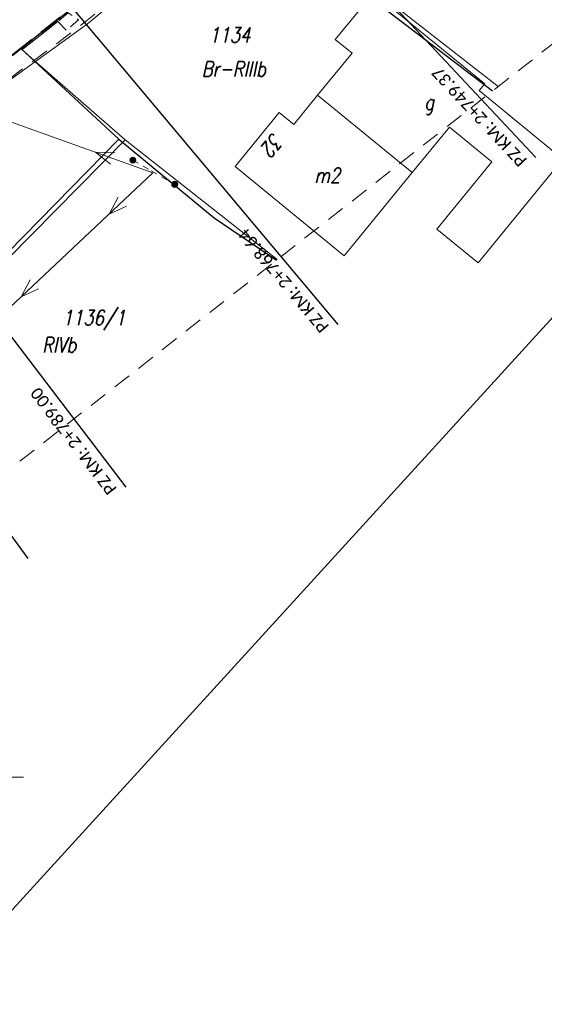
# Model space of a CAD drawing. Header units: metres. Extents: x -1 to 7476305, y 0 to 5497191.
# Tile 48 of 115: x 7475103 to 7475147, y 5496731 to 5496813. Entities that reach past the tile are written whole.
import ezdxf
from ezdxf.enums import TextEntityAlignment as Align

# ---------------------------------------------------------------- set-up
doc = ezdxf.new("R2010")
doc.units = ezdxf.units.M
for name, pattern in [('420-500', [1.5, 1, -0.5]), ('EGBO02-500', [2.5, 1.5, -1]), ('KTCR02-500', [1.5, 1, -0.5]), ('slup-500', [1.75, -0.25, 0.5, -0.5, 0.5])]:
    doc.linetypes.add(name, pattern=pattern)
for name, color, linetype in [('C-DROGI-SYTUACJA-ETYKIETY', 7, 'Continuous'), ('D_Granice pasa drogowego', 30, '420-500'), ('D_wymiary', 7, 'Continuous')]:
    doc.layers.add(name, color=color, linetype=linetype)
for name, color, linetype, lineweight, true_color in [('EGBB01', 7, 'Continuous', 5, 0x0a0909), ('EGBD03', 7, 'Continuous', 5, 0x0a0909), ('EGBK02', 7, 'Continuous', 5, 0x0a0909), ('EGBO02', 7, 'Continuous', 5, 0x0a0909), ('KTCR02', 7, 'Continuous', 5, 0x0a0909), ('KTOK05_01', 7, 'Continuous', 5, 0x0a0909), ('RAMKA_DRUK', 7, 'Continuous', 5, 0x0a0909), ('RTPW01', 7, 'Continuous', 5, 0x0a0909), ('suepnn', 7, 'Continuous', 5, 0x0a0909), ('SUPG_01', 7, 'Continuous', 5, 0x0a0909), ('SUSM04_01_E', 7, 'Continuous', 5, 0x0a0909), ('UEEPA_512', 7, 'Continuous', 5, 0x0a0909), ('Warstwa 1', 7, 'Continuous', 5, 0x0a0909)]:
    doc.layers.add(name, color=color, linetype=linetype, lineweight=lineweight, true_color=true_color)
doc.styles.add('! rom po 1.8mm', font='calibri.ttf', dxfattribs={"height": 0.9})
doc.styles.add('KAMIL', font='calibri.ttf', dxfattribs={"height": 0.75})
doc.styles.add('Style-ITALIC_1250', font='ITALIC_1250.shx')
doc.linetypes.add('KTOK05_01-500', pattern='A,3.75,[13,dgnlstyle-rozp_2015.shx,S=0.002778,R=0,X=0,Y=0],3.75', length=7.5)
doc.dimstyles.new('! 500', dxfattribs={"dimscale": 5, "dimtxt": 0.9, "dimasz": 0.18, "dimexe": 0.08, "dimexo": 0.04, "dimgap": 0.07, "dimtad": 1, "dimzin": 1, "dimtxsty": '! rom po 1.8mm', "dimcen": 0.09, "dimclrd": 256, "dimclre": 256, "dimclrt": 256, "dimazin": 1, "dimtfac": 1, "dimtix": 1, "dimtmove": 1, "dimatfit": 1, "dimfxl": 0.2, "dimlwd": -1, "dimlwe": -1, "dimarcsym": 0})

# ---------------------------------------------------------------- blocks, each defined once
blk = doc.blocks.new('*D89')
at = {"layer": 'D_wymiary', "transparency": 16777216}
for p, q in [((7475095.663, 5496858.538), (7475066.522, 5496835.679)), ((7475114.674, 5496834.448), (7475095.709, 5496858.625)), ((7475085.392, 5496811.478), (7475066.427, 5496835.655))]:
    blk.add_line(p, q, dxfattribs=at)
at = {"layer": 'D_wymiary', "lineweight": 30, "transparency": 16777216}
for points in [[(7475095.654, 5496858.55), (7475095.672, 5496858.526), (7475095.734, 5496858.594)], [(7475066.513, 5496835.69), (7475066.531, 5496835.667), (7475066.451, 5496835.623)]]:
    blk.add_solid(points, dxfattribs=at)
at = {"layer": 'Defpoints', "color": 0, "lineweight": 30, "transparency": 16777216}
for p in [(7475066.451, 5496835.623), (7475114.687, 5496834.433, 289.125), (7475085.404, 5496811.462, 289)]:
    blk.add_point(p, dxfattribs=at)
at = {"layer": 'D_wymiary', "lineweight": 30, "transparency": 16777216, "insert": (7475080.246, 5496848.188), "char_height": 0.9, "attachment_point": 5, "rotation": 38.11234, "style": '! rom po 1.8mm'}
blk.add_mtext('proj. umocnienie płytami ażurowymi gr 1,20x0,10m\\P 37,22m', dxfattribs=at)
blk = doc.blocks.new('510')
at = {"layer": 'SUSM04_01_E', "linetype": 'Continuous', "lineweight": 13, "true_color": 0x7a7a7a}
h = blk.add_hatch(color=8, dxfattribs=at)
edge = h.paths.add_edge_path()
edge.add_arc((0, 0), 0.25, 0, 360)
at = {"layer": 'SUSM04_01_E', "color": 18, "linetype": 'Continuous', "lineweight": 13, "true_color": 0x0a0909}
blk.add_circle((0, 0), 0.25, dxfattribs=at)
blk = doc.blocks.new('MDCP_klauzula')
at = {"layer": 'EGBB01', "color": 252, "linetype": 'Continuous', "lineweight": 18, "flags": 128}
for points in [[(7475132.631, 5496815.04), (7475141.87, 5496807.493), (7475141.403, 5496806.92), (7475148.356, 5496801.241), (7475141.329, 5496792.637), (7475137.894, 5496795.442), (7475142.45, 5496801.02), (7475138.931, 5496803.894), (7475135.856, 5496800.129), (7475128.01, 5496806.537), (7475130.862, 5496810.028), (7475129.468, 5496811.167), (7475132.631, 5496815.04)], [(7475135.856, 5496800.129), (7475128.01, 5496806.537), (7475126.024, 5496804.106), (7475124.816, 5496805.093), (7475121.168, 5496800.627), (7475130.222, 5496793.231), (7475135.856, 5496800.129)]]:
    blk.add_lwpolyline(points, close=True, dxfattribs=at)
at = {"layer": 'EGBD03', "color": 96, "linetype": 'Continuous', "lineweight": 30, "flags": 128}
for points in [[(7475103.398, 5496810.407), (7475114.68, 5496819.326), (7475120.064, 5496824.042), (7475120.064, 5496824.042), (7475120.064, 5496824.042), (7475142.522, 5496806.896)], [(7475089.15, 5496780.08), (7475111.51, 5496802.89), (7475103.398, 5496810.407), (7475068.06, 5496783.57), (7475056.626, 5496775.2)], [(7475111.51, 5496802.89), (7475119.42, 5496796.38), (7475124.604, 5496792.859)]]:
    blk.add_lwpolyline(points, dxfattribs=at)
at = {"layer": 'EGBO02', "color": 252, "linetype": 'EGBO02-500', "lineweight": 18, "flags": 128}
blk.add_lwpolyline([(7474841.222, 5496643.003), (7474887.135, 5496580.225), (7474952.717, 5496636.531), (7475011.487, 5496696.697), (7475042.452, 5496728.267), (7475075.818, 5496754.639), (7475151.981, 5496814.306), (7475207.79, 5496879.799), (7475244.471, 5496937.344), (7475261.934, 5496992.564), (7475290.267, 5497036.604), (7475361.871, 5497109.05), (7475312.93, 5497156.379), (7475281.54, 5497123.712), (7475238.605, 5497076.129), (7475203.102, 5497029.307), (7475176.13, 5496968.87), (7475152.282, 5496929.365), (7475127.016, 5496890.885), (7475061.018, 5496837.939), (7474956.291, 5496739.91), (7474841.222, 5496643.003)], close=True, dxfattribs=at)
blk.add_lwpolyline([(7474926.693, 5496644.766), (7474954.52, 5496672.419), (7474982.797, 5496701.705), (7475013.214, 5496731.767), (7475041.938, 5496758.101), (7475056.651, 5496772.284), (7475084.376, 5496794.45), (7475106.187, 5496810.677), (7475131.323, 5496830.043), (7475141.178, 5496839.195), (7475152.816, 5496851.985)], dxfattribs=at)
at = {"layer": 'KTCR02', "color": 252, "linetype": 'KTCR02-500', "lineweight": 18, "flags": 128}
for points in [[(7474913.55, 5496637.81), (7474921.76, 5496645.48), (7474928.68, 5496652.11), (7474934.7, 5496658.05), (7474941.22, 5496664.66), (7474945.33, 5496668.9), (7474948.75, 5496672.4), (7474955.06, 5496678.86), (7474964.24, 5496688.23), (7474969.27, 5496693.39), (7474978.01, 5496702.3), (7474984.64, 5496709.01), (7474993.79, 5496718.24), (7475004.32, 5496728.87), (7475009.22, 5496733.91), (7475014.25, 5496738.52), (7475019.49, 5496743.5), (7475024.78, 5496748.31), (7475028.23, 5496751.35), (7475034.3, 5496756.47), (7475037.66, 5496759.28), (7475043.92, 5496764.46), (7475050.39, 5496770.09), (7475051.89, 5496771.34), (7475055.205, 5496773.935), (7475056.84, 5496775.15), (7475062.31, 5496779.34), (7475067.09, 5496782.88), (7475068.06, 5496783.57), (7475070.91, 5496785.82), (7475085.65, 5496796.94), (7475089.21, 5496799.59), (7475097.78, 5496806.09), (7475103.42, 5496810.37), (7475103.6, 5496810.39), (7475106.47, 5496812.66), (7475107.32, 5496813.37), (7475108.08, 5496813.98), (7475112.92, 5496817.75)], [(7475106.47, 5496812.66), (7475107.16, 5496811.9), (7475108.17, 5496812.79), (7475107.32, 5496813.37)]]:
    blk.add_lwpolyline(points, dxfattribs=at)
at = {"layer": 'KTOK05_01', "color": 252, "linetype": 'KTOK05_01-500', "lineweight": 18}
blk.add_line((7475104.262, 5496809.639), (7475112.051, 5496802.842), dxfattribs=at)
at = {"layer": 'KTOK05_01', "color": 252, "linetype": 'KTOK05_01-500', "lineweight": 18, "flags": 128}
for points in [[(7475120.94, 5496823.279), (7475122.414, 5496822.339), (7475134.828, 5496813.621), (7475142.975, 5496807.251)], [(7475106.47, 5496812.66), (7475103.6, 5496810.39), (7475103.42, 5496810.37), (7475104.262, 5496809.639)], [(7475103.42, 5496810.37), (7475089.21, 5496799.59), (7475070.91, 5496785.82)], [(7475071.496, 5496751.223), (7475065.57, 5496756.773), (7475088.763, 5496779.246), (7475112.051, 5496802.842), (7475124.665, 5496792.907)]]:
    blk.add_lwpolyline(points, dxfattribs=at)
at = {"layer": 'RAMKA_DRUK', "color": 252, "linetype": 'Continuous', "lineweight": 18, "flags": 128}
blk.add_lwpolyline([(7475318.821, 5497191.059), (7474803.963, 5496626.712), (7474911.083, 5496528.986), (7475425.94, 5497093.333)], dxfattribs=at)
at = {"layer": 'suepnn', "color": 1, "linetype": 'Continuous', "lineweight": 13, "true_color": 0xfa0000, "flags": 128}
for points in [[(7475090.612, 5496777.792), (7475114.353, 5496800.103), (7475081.392, 5496811.913)], [(7475110.842, 5496800.829), (7475109.599, 5496801.806), (7475111.18, 5496801.771)], [(7475112.145, 5496797.342), (7475110.709, 5496796.679), (7475111.46, 5496798.07)], [(7475104.858, 5496790.494), (7475103.422, 5496789.831), (7475104.173, 5496791.222)]]:
    blk.add_lwpolyline(points, dxfattribs=at)
at = {"layer": 'SUPG_01', "color": 52, "linetype": 'Continuous', "lineweight": 13, "true_color": 0xbebf00, "flags": 128}
blk.add_lwpolyline([(7474958.86, 5496677.532), (7474964, 5496682.82), (7474972.257, 5496691.527), (7474980.453, 5496700.293), (7474988.669, 5496709.039), (7474996.24, 5496716.96), (7475004.715, 5496725.455), (7475013.364, 5496733.774), (7475021.968, 5496742.138), (7475030.384, 5496750.693), (7475033.36, 5496753.37), (7475042.275, 5496761.403), (7475051.432, 5496769.158), (7475052.628, 5496770.178), (7475056.504, 5496773.483), (7475060.563, 5496776.944), (7475070.432, 5496783.771), (7475080.096, 5496790.885), (7475089.7, 5496798.08), (7475099.183, 5496805.433), (7475108.913, 5496812.456), (7475118.151, 5496820.115), (7475121.945, 5496823.675), (7475122.42, 5496824.12)], dxfattribs=at)
at = {"layer": 'UEEPA_512', "color": 252, "linetype": 'slup-500', "lineweight": 18}
blk.add_line((7475112.684, 5496801.152), (7475116.161, 5496799.148), dxfattribs=at)
at = {"layer": 'Warstwa 1', "color": 252, "linetype": 'Continuous', "lineweight": 18}
blk.add_line((7475103.611, 5496750), (7474923.763, 5496750), dxfattribs=at)
at = {"layer": 'SUSM04_01_E', "color": 252, "linetype": 'Continuous', "lineweight": 18}
for p in [(7475112.684, 5496801.152), (7475116.161, 5496799.148)]:
    blk.add_blockref('510', p, dxfattribs=at)
at = {"layer": 'EGBB01', "color": 252, "linetype": 'Continuous', "lineweight": 18, "style": 'Style-ITALIC_1250', "width": 0.8}
for s, p in [('g', (7475137.265, 5496805.962)), ('m2', (7475128.817, 5496799.893))]:
    blk.add_text(s, height=1.25, dxfattribs=at).set_placement(p, align=Align.MIDDLE_CENTER)
blk.add_text('32', height=1.25, rotation=230.75966, dxfattribs=at).set_placement((7475123.788, 5496802.846), align=Align.CENTER)
at = {"layer": 'EGBD03', "color": 96, "linetype": 'Continuous', "lineweight": 30, "style": 'Style-ITALIC_1250', "width": 0.8}
for s, p in [('1134', (7475119.012, 5496810.908)), ('1136/1', (7475106.858, 5496787.46))]:
    blk.add_text(s, height=1.25, dxfattribs=at).set_placement(p)
at = {"layer": 'EGBK02', "color": 252, "linetype": 'Continuous', "lineweight": 18, "style": 'Style-ITALIC_1250', "width": 0.8}
for s, p in [('Br-RIIIb', (7475118.409, 5496808.093)), ('RIVb', (7475105.173, 5496785.213))]:
    blk.add_text(s, height=1.25, dxfattribs=at).set_placement(p)

msp = doc.modelspace()

# ---------------------------------------------------------------- linework, layer by layer
at = {"layer": 'D_Granice pasa drogowego', "lineweight": 50, "ltscale": 2, "flags": 128}
msp.add_lwpolyline([(7474871.194, 5496602.021), (7474875.844, 5496605.985), (7474886.51, 5496614.328), (7474893.187, 5496619.551), (7474906.364, 5496629.859), (7474908.002, 5496630.38), (7474914.804, 5496638.74), (7474928.905, 5496651.777), (7474946.406, 5496669.552), (7474957.321, 5496680.639), (7474994.148, 5496718.045), (7475014.642, 5496738.841), (7475028.014, 5496750.844), (7475033.755, 5496755.998), (7475037.841, 5496759.479), (7475046.672, 5496767.002), (7475050.423, 5496770.198), (7475056.626, 5496775.2), (7475065.197, 5496781.478), (7475069.506, 5496784.668), (7475083.953, 5496795.64), (7475091.313, 5496801.229), (7475097.69, 5496806.073), (7475103.398, 5496810.407), (7475110.576, 5496816.081), (7475114.68, 5496819.326), (7475120.064, 5496824.042), (7475130.991, 5496833.37), (7475144.36, 5496846.35), (7475159.914, 5496864.742), (7475165.321, 5496871.433), (7475168.549, 5496875.377), (7475175.09, 5496884.328), (7475189.457, 5496903.989), (7475193.179, 5496911.075), (7475198.108, 5496920.456), (7475202.904, 5496929.586), (7475209.984, 5496944.676), (7475224.229, 5496974.661), (7475228.871, 5496985.456), (7475234.774, 5496999.181), (7475235.211, 5497000), (7475244.883, 5497018.143), (7475247.158, 5497021.622), (7475253.509, 5497032.362), (7475263.655, 5497046.357), (7475275.03, 5497059.7), (7475278.404, 5497063.267), (7475280.249, 5497065.127), (7475283.737, 5497068.192), (7475289.77, 5497074.68), (7475292.049, 5497076.649), (7475298.288, 5497082.039), (7475318.081, 5497097.784), (7475318.6, 5497101.12), (7475308.342, 5497109.277), (7475299.764, 5497105.915), (7475300.031, 5497102.685), (7475290.434, 5497094.878), (7475285.765, 5497091.08), (7475277.631, 5497083.259), (7475263.588, 5497069.572), (7475259.571, 5497065.54), (7475255.16, 5497060.7), (7475248.447, 5497051.193), (7475241.071, 5497040.575), (7475236.851, 5497034.5), (7475232.87, 5497026.192), (7475228.603, 5497017.286), (7475222.129, 5497003.773), (7475221.6, 5497002.67), (7475223.058, 5497002.07), (7475222.491, 5496999.056), (7475222.104, 5496998.239), (7475217.488, 5496988.479), (7475214.662, 5496982.503), (7475211.997, 5496976.871), (7475210.402, 5496973.497), (7475207.108, 5496966.534), (7475200.594, 5496952.761), (7475195.041, 5496942.357), (7475186.706, 5496926.741), (7475181.863, 5496917.665), (7475180.812, 5496915.697), (7475174.258, 5496906.159), (7475161.354, 5496887.311), (7475156.287, 5496881.059), (7475137.148, 5496857.357), (7475129.378, 5496848.794), (7475126.377, 5496845.473), (7475122.357, 5496841.906), (7475113.346, 5496833.897), (7475108.201, 5496829.327), (7475103.572, 5496825.562), (7475101.251, 5496823.675), (7475097.151, 5496820.343), (7475092.412, 5496817.061), (7475083.189, 5496810.712), (7475063.35, 5496796.429), (7475055.25, 5496790.597), (7475035.25, 5496773.04), (7475032.26, 5496770.67), (7475010.572, 5496750.962), (7475002.025, 5496743.149), (7474993.311, 5496735.182), (7474991.33, 5496733.29), (7474987.11, 5496729.262), (7474981.728, 5496724.125), (7474978.688, 5496721.224), (7474975.041, 5496717.744), (7474967.615, 5496710.352), (7474955.357, 5496698.026), (7474948.808, 5496691.442), (7474943.173, 5496685.776), (7474941.426, 5496684.019), (7474940.056, 5496682.642), (7474939.655, 5496682.287), (7474931.483, 5496675.053), (7474923.147, 5496667.674), (7474919.881, 5496664.783), (7474908.976, 5496655.13), (7474905.9, 5496652.407), (7474901.86, 5496653.48)], dxfattribs=at)

# ---------------------------------------------------------------- dimensions: what is measured, and where the dimension line sits
at = {"layer": 'D_wymiary', "color": 18, "lineweight": 30, "true_color": 0x000000}
dim = msp.add_aligned_dim(p1=(7475114.687, 5496834.433, 289.125), p2=(7475085.404, 5496811.462, 289), distance=-30.708, text='proj. umocnienie płytami ażurowymi gr 1,20x0,10m\\P <>m', dimstyle='! 500', override={"dimscale": 0.5}, dxfattribs=at)
dim.commit()
dim.dimension.update_dxf_attribs({"geometry": '*D89', "text_midpoint": (7475080.246, 5496848.188)})

# ---------------------------------------------------------------- next in the draw order: block references
at = {"layer": 'RTPW01', "color": 18, "lineweight": 30, "true_color": 0x000000}
msp.add_blockref('MDCP_klauzula', (0, 0), dxfattribs=at)

# ---------------------------------------------------------------- next in the draw order: linework, layer by layer
at = {"layer": 'C-DROGI-SYTUACJA-ETYKIETY', "color": 1, "linetype": 'Continuous', "lineweight": -3}
for p, q in [((7475118.755, 5496830.564), (7475146.113, 5496801.382)), ((7475103.988, 5496818.179), (7475129.692, 5496787.531)), ((7475087.808, 5496805.816), (7475112.094, 5496774.032)), ((7475080.446, 5496800.465), (7475103.963, 5496768.108))]:
    msp.add_line(p, q, dxfattribs=at)

# ---------------------------------------------------------------- next in the draw order: texts
at = {"layer": 'C-DROGI-SYTUACJA-ETYKIETY', "color": 1, "linetype": 'Continuous', "lineweight": -3, "char_height": 1, "attachment_point": 7, "style": 'KAMIL'}
for s, insert, rotation in [('PZ{\\fCalibri|b0|i0|c238|p34; KM: }2+749.37', (7475145.452, 5496801.192), 133.15303), ('PZ{\\fCalibri|b0|i0|c238|p34; KM: }2+768.64', (7475129.022, 5496787.377), 129.98592), ('PZ{\\fCalibri|b0|i0|c238|p34; KM: }2+789.00', (7475111.417, 5496773.908), 127.38316)]:
    msp.add_mtext(s, dxfattribs=dict(at, insert=insert, rotation=rotation))

doc.saveas('drawing.dxf')
